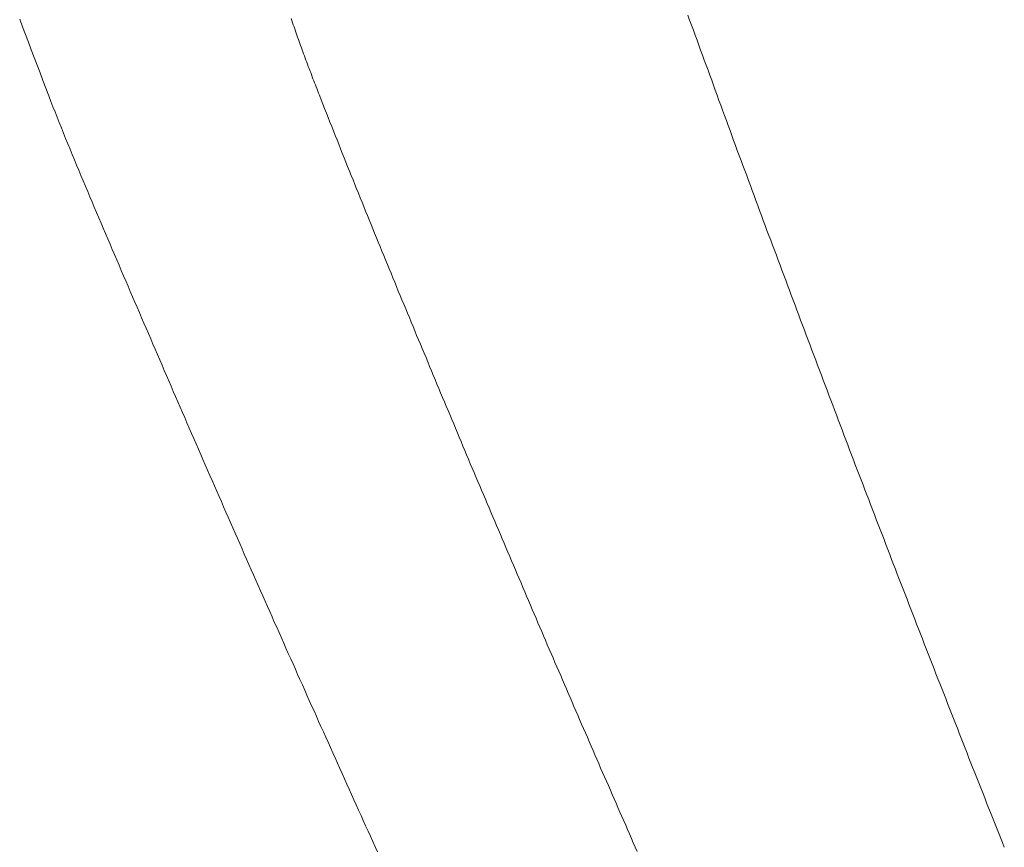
# Model space of a CAD drawing. Header units: millimetres. Extents: x -2274 to 12297, y -16157 to 26321.
# Tile 229 of 256: x -498.32 to -492.75, y -844.45 to -839.76. Entities that reach past the tile are written whole.
import ezdxf

# ---------------------------------------------------------------- set-up
doc = ezdxf.new("R2010")
doc.units = ezdxf.units.MM

msp = doc.modelspace()

# ---------------------------------------------------------------- linework, layer by layer
at = {"color": 253, "lineweight": 13}
for points in [[(-492.7485, -844.4527, 0), (-492.7595, -844.4247, 0), (-492.7705, -844.3966, 0), (-492.7815, -844.3685, 0), (-492.7925, -844.3405, 0), (-492.8045, -844.3124, 0), (-492.8155, -844.2843, 0), (-492.8265, -844.2563, 0), (-492.8375, -844.2282, 0), (-492.8485, -844.2001, 0), (-492.8595, -844.172, 0), (-492.8705, -844.1439, 0), (-492.8815, -844.1158, 0), (-492.8925, -844.0878, 0), (-492.9045, -844.0597, 0), (-492.9155, -844.0316, 0), (-492.9265, -844.0035, 0), (-492.9375, -843.9754, 0), (-492.9485, -843.9473, 0), (-492.9595, -843.9192, 0), (-492.9705, -843.8911, 0), (-492.9815, -843.863, 0), (-492.9925, -843.8349, 0), (-493.0035, -843.8068, 0), (-493.0145, -843.7787, 0), (-493.0255, -843.7505, 0), (-493.0365, -843.7224, 0), (-493.0475, -843.6943, 0), (-493.0585, -843.6662, 0), (-493.0695, -843.6381, 0), (-493.0805, -843.61, 0), (-493.0915, -843.5818, 0), (-493.1025, -843.5537, 0), (-493.1135, -843.5256, 0), (-493.1245, -843.4975, 0), (-493.1355, -843.4693, 0), (-493.1465, -843.4412, 0), (-493.1575, -843.4131, 0), (-493.1685, -843.3849, 0), (-493.1795, -843.3568, 0), (-493.1905, -843.3286, 0), (-493.2015, -843.3005, 0), (-493.2125, -843.2723, 0), (-493.2235, -843.2442, 0), (-493.2345, -843.216, 0), (-493.2455, -843.1879, 0), (-493.2555, -843.1597, 0), (-493.2665, -843.1316, 0), (-493.2775, -843.1034, 0), (-493.2885, -843.0753, 0), (-493.2995, -843.0471, 0), (-493.3105, -843.0189, 0), (-493.3215, -842.9908, 0), (-493.3325, -842.9626, 0), (-493.3435, -842.9344, 0), (-493.3545, -842.9063, 0), (-493.3645, -842.8781, 0), (-493.3755, -842.8499, 0), (-493.3865, -842.8218, 0), (-493.3975, -842.7936, 0), (-493.4085, -842.7654, 0), (-493.4195, -842.7372, 0), (-493.4295, -842.709, 0), (-493.4405, -842.6808, 0), (-493.4515, -842.6527, 0), (-493.4625, -842.6245, 0), (-493.4735, -842.5963, 0), (-493.4845, -842.5681, 0), (-493.4945, -842.5399, 0), (-493.5055, -842.5117, 0), (-493.5165, -842.4835, 0), (-493.5275, -842.4553, 0), (-493.5385, -842.4271, 0), (-493.5485, -842.3989, 0), (-493.5595, -842.3707, 0), (-493.5705, -842.3425, 0), (-493.5815, -842.3142, 0), (-493.5925, -842.286, 0), (-493.6025, -842.2578, 0), (-493.6135, -842.2296, 0), (-493.6245, -842.2014, 0), (-493.6355, -842.1732, 0), (-493.6455, -842.1449, 0), (-493.6565, -842.1167, 0), (-493.6675, -842.0885, 0), (-493.6775, -842.0603, 0), (-493.6885, -842.032, 0), (-493.6995, -842.0038, 0), (-493.7105, -841.9756, 0), (-493.7205, -841.9473, 0), (-493.7315, -841.9191, 0), (-493.7425, -841.8909, 0), (-493.7525, -841.8626, 0), (-493.7635, -841.8344, 0), (-493.7745, -841.8061, 0), (-493.7845, -841.7779, 0), (-493.7955, -841.7496, 0), (-493.8065, -841.7214, 0), (-493.8165, -841.6931, 0), (-493.8275, -841.6649, 0), (-493.8385, -841.6366, 0), (-493.8485, -841.6084, 0), (-493.8595, -841.5801, 0), (-493.8705, -841.5518, 0), (-493.8805, -841.5236, 0), (-493.8915, -841.4953, 0), (-493.9025, -841.467, 0), (-493.9125, -841.4388, 0), (-493.9235, -841.4105, 0), (-493.9335, -841.3822, 0), (-493.9445, -841.354, 0), (-493.9555, -841.3257, 0), (-493.9655, -841.2974, 0), (-493.9765, -841.2691, 0), (-493.9865, -841.2408, 0), (-493.9975, -841.2126, 0), (-494.0075, -841.1843, 0), (-494.0185, -841.156, 0), (-494.0295, -841.1277, 0), (-494.0395, -841.0994, 0), (-494.0505, -841.0711, 0), (-494.0605, -841.0428, 0), (-494.0715, -841.0145, 0), (-494.0815, -840.9862, 0), (-494.0925, -840.9579, 0), (-494.1025, -840.9296, 0), (-494.1135, -840.9013, 0), (-494.1235, -840.873, 0), (-494.1345, -840.8447, 0), (-494.1445, -840.8164, 0), (-494.1555, -840.7881, 0), (-494.1655, -840.7598, 0), (-494.1765, -840.7314, 0), (-494.1865, -840.7031, 0), (-494.1975, -840.6748, 0), (-494.2075, -840.6465, 0), (-494.2185, -840.6182, 0), (-494.2285, -840.5898, 0), (-494.2395, -840.5615, 0), (-494.2495, -840.5332, 0), (-494.2605, -840.5049, 0), (-494.2705, -840.4765, 0), (-494.2815, -840.4482, 0), (-494.2915, -840.4199, 0), (-494.3015, -840.3915, 0), (-494.3125, -840.3632, 0), (-494.3225, -840.3348, 0), (-494.3335, -840.3065, 0), (-494.3435, -840.2781, 0), (-494.3545, -840.2498, 0), (-494.3645, -840.2215, 0), (-494.3745, -840.1931, 0), (-494.3855, -840.1648, 0), (-494.3955, -840.1364, 0), (-494.4055, -840.108, 0), (-494.4165, -840.0797, 0), (-494.4265, -840.0513, 0), (-494.4375, -840.023, 0), (-494.4475, -839.9946, 0), (-494.4575, -839.9662, 0), (-494.4685, -839.9379, 0), (-494.4785, -839.9095, 0), (-494.4885, -839.8811, 0), (-494.4995, -839.8528, 0), (-494.5095, -839.8244, 0), (-494.5195, -839.796, 0), (-494.5305, -839.7676, 0), (-494.5405, -839.7392, 0)], [(-498.1595, -840.1969, 0), (-498.1765, -840.1535, 0), (-498.1935, -840.11, 0), (-498.2095, -840.0664, 0), (-498.2265, -840.0229, 0), (-498.2425, -839.9793, 0), (-498.2595, -839.9357, 0), (-498.2755, -839.892, 0), (-498.2915, -839.8483, 0), (-498.3085, -839.8046, 0), (-498.3245, -839.7609, 0)], [(-496.6275, -840.1925, 0), (-496.6315, -840.1809, 0), (-496.6365, -840.1692, 0), (-496.6405, -840.1576, 0), (-496.6455, -840.1459, 0), (-496.6495, -840.1343, 0), (-496.6545, -840.1226, 0), (-496.6585, -840.1109, 0), (-496.6635, -840.0992, 0), (-496.6675, -840.0875, 0), (-496.6725, -840.0758, 0), (-496.6765, -840.0641, 0), (-496.6815, -840.0524, 0), (-496.6855, -840.0407, 0), (-496.6905, -840.029, 0), (-496.6945, -840.0173, 0), (-496.6985, -840.0056, 0), (-496.7035, -839.9938, 0), (-496.7075, -839.9821, 0), (-496.7115, -839.9703, 0), (-496.7165, -839.9586, 0), (-496.7205, -839.9468, 0), (-496.7245, -839.9351, 0), (-496.7295, -839.9233, 0), (-496.7335, -839.9115, 0), (-496.7375, -839.8997, 0), (-496.7415, -839.8879, 0), (-496.7455, -839.8761, 0), (-496.7505, -839.8643, 0), (-496.7545, -839.8525, 0), (-496.7585, -839.8407, 0), (-496.7625, -839.8289, 0), (-496.7665, -839.8171, 0), (-496.7705, -839.8053, 0), (-496.7755, -839.7934, 0), (-496.7795, -839.7816, 0), (-496.7835, -839.7698, 0), (-496.7875, -839.7579, 0)], [(-496.2985, -844.4788, 0), (-496.3115, -844.4492, 0), (-496.3245, -844.4197, 0), (-496.3385, -844.3902, 0), (-496.3515, -844.3606, 0), (-496.3655, -844.3311, 0), (-496.3785, -844.3015, 0), (-496.3915, -844.272, 0), (-496.4055, -844.2424, 0), (-496.4185, -844.2129, 0), (-496.4315, -844.1833, 0), (-496.4455, -844.1538, 0), (-496.4585, -844.1242, 0), (-496.4715, -844.0947, 0), (-496.4855, -844.0651, 0), (-496.4985, -844.0355, 0), (-496.5115, -844.006, 0), (-496.5255, -843.9764, 0), (-496.5385, -843.9468, 0), (-496.5515, -843.9172, 0), (-496.5645, -843.8877, 0), (-496.5785, -843.8581, 0), (-496.5915, -843.8285, 0), (-496.6045, -843.7989, 0), (-496.6185, -843.7693, 0), (-496.6315, -843.7397, 0), (-496.6445, -843.7101, 0), (-496.6575, -843.6805, 0), (-496.6715, -843.6509, 0), (-496.6845, -843.6213, 0), (-496.6975, -843.5917, 0), (-496.7105, -843.5621, 0), (-496.7235, -843.5325, 0), (-496.7375, -843.5029, 0), (-496.7505, -843.4733, 0), (-496.7635, -843.4436, 0), (-496.7765, -843.414, 0), (-496.7895, -843.3844, 0), (-496.8035, -843.3548, 0), (-496.8165, -843.3251, 0), (-496.8295, -843.2955, 0), (-496.8425, -843.2659, 0), (-496.8555, -843.2362, 0), (-496.8685, -843.2066, 0), (-496.8825, -843.1769, 0), (-496.8955, -843.1473, 0), (-496.9085, -843.1176, 0), (-496.9215, -843.088, 0), (-496.9345, -843.0583, 0), (-496.9475, -843.0287, 0), (-496.9605, -842.999, 0), (-496.9735, -842.9694, 0), (-496.9865, -842.9397, 0), (-497.0005, -842.91, 0), (-497.0135, -842.8804, 0), (-497.0265, -842.8507, 0), (-497.0395, -842.821, 0), (-497.0525, -842.7913, 0), (-497.0655, -842.7617, 0), (-497.0785, -842.732, 0), (-497.0915, -842.7023, 0), (-497.1045, -842.6726, 0), (-497.1175, -842.6429, 0), (-497.1305, -842.6132, 0), (-497.1435, -842.5835, 0), (-497.1565, -842.5538, 0), (-497.1695, -842.5241, 0), (-497.1825, -842.4944, 0), (-497.1955, -842.4647, 0), (-497.2085, -842.435, 0), (-497.2215, -842.4053, 0), (-497.2345, -842.3756, 0), (-497.2475, -842.3459, 0), (-497.2605, -842.3161, 0), (-497.2735, -842.2864, 0), (-497.2865, -842.2567, 0), (-497.2995, -842.227, 0), (-497.3125, -842.1973, 0), (-497.3255, -842.1675, 0), (-497.3385, -842.1378, 0), (-497.3515, -842.1081, 0), (-497.3645, -842.0783, 0), (-497.3775, -842.0486, 0), (-497.3895, -842.0188, 0), (-497.4025, -841.9891, 0), (-497.4155, -841.9593, 0), (-497.4285, -841.9296, 0), (-497.4415, -841.8998, 0), (-497.4545, -841.8701, 0), (-497.4675, -841.8403, 0), (-497.4805, -841.8106, 0), (-497.4925, -841.7808, 0), (-497.5055, -841.751, 0), (-497.5185, -841.7213, 0), (-497.5315, -841.6915, 0), (-497.5445, -841.6617, 0), (-497.5575, -841.6319, 0), (-497.5705, -841.6022, 0), (-497.5825, -841.5724, 0), (-497.5955, -841.5426, 0), (-497.6085, -841.5128, 0), (-497.6215, -841.483, 0), (-497.6345, -841.4532, 0), (-497.6465, -841.4234, 0), (-497.6595, -841.3937, 0), (-497.6725, -841.3639, 0), (-497.6855, -841.3341, 0), (-497.6985, -841.3043, 0), (-497.7105, -841.2745, 0), (-497.7235, -841.2447, 0), (-497.7365, -841.2149, 0), (-497.7495, -841.185, 0), (-497.7615, -841.1552, 0), (-497.7745, -841.1254, 0), (-497.7875, -841.0956, 0), (-497.8005, -841.0658, 0), (-497.8125, -841.036, 0), (-497.8255, -841.0062, 0), (-497.8385, -840.9763, 0), (-497.8515, -840.9465, 0), (-497.8635, -840.9167, 0), (-497.8765, -840.8869, 0), (-497.8895, -840.857, 0), (-497.9025, -840.8272, 0), (-497.9145, -840.7973, 0), (-497.9275, -840.7674, 0), (-497.9395, -840.7376, 0), (-497.9525, -840.7077, 0), (-497.9655, -840.6778, 0), (-497.9775, -840.6479, 0), (-497.9905, -840.6179, 0), (-498.0025, -840.588, 0), (-498.0145, -840.558, 0), (-498.0275, -840.5281, 0), (-498.0395, -840.4981, 0), (-498.0515, -840.468, 0), (-498.0645, -840.438, 0), (-498.0765, -840.408, 0), (-498.0885, -840.3779, 0), (-498.1005, -840.3478, 0), (-498.1125, -840.3177, 0), (-498.1245, -840.2875, 0), (-498.1365, -840.2574, 0), (-498.1485, -840.2272, 0), (-498.1595, -840.1969, 0)], [(-494.8275, -844.4769, 0), (-494.8385, -844.452, 0), (-494.8495, -844.4271, 0), (-494.8605, -844.4022, 0), (-494.8705, -844.3773, 0), (-494.8815, -844.3524, 0), (-494.8925, -844.3275, 0), (-494.9035, -844.3026, 0), (-494.9145, -844.2777, 0), (-494.9255, -844.2528, 0), (-494.9365, -844.2279, 0), (-494.9475, -844.203, 0), (-494.9585, -844.1781, 0), (-494.9685, -844.1532, 0), (-494.9795, -844.1283, 0), (-494.9905, -844.1034, 0), (-495.0015, -844.0785, 0), (-495.0125, -844.0536, 0), (-495.0235, -844.0286, 0), (-495.0345, -844.0037, 0), (-495.0445, -843.9788, 0), (-495.0555, -843.9539, 0), (-495.0665, -843.929, 0), (-495.0775, -843.904, 0), (-495.0885, -843.8791, 0), (-495.0995, -843.8542, 0), (-495.1095, -843.8292, 0), (-495.1205, -843.8043, 0), (-495.1315, -843.7794, 0), (-495.1425, -843.7544, 0), (-495.1535, -843.7295, 0), (-495.1635, -843.7045, 0), (-495.1745, -843.6796, 0), (-495.1855, -843.6547, 0), (-495.1965, -843.6297, 0), (-495.2075, -843.6048, 0), (-495.2175, -843.5798, 0), (-495.2285, -843.5549, 0), (-495.2395, -843.5299, 0), (-495.2505, -843.5049, 0), (-495.2605, -843.48, 0), (-495.2715, -843.455, 0), (-495.2825, -843.4301, 0), (-495.2935, -843.4051, 0), (-495.3035, -843.3801, 0), (-495.3145, -843.3552, 0), (-495.3255, -843.3302, 0), (-495.3365, -843.3052, 0), (-495.3465, -843.2802, 0), (-495.3575, -843.2553, 0), (-495.3685, -843.2303, 0), (-495.3785, -843.2053, 0), (-495.3895, -843.1803, 0), (-495.4005, -843.1554, 0), (-495.4105, -843.1304, 0), (-495.4215, -843.1054, 0), (-495.4325, -843.0804, 0), (-495.4435, -843.0554, 0), (-495.4535, -843.0304, 0), (-495.4645, -843.0054, 0), (-495.4755, -842.9804, 0), (-495.4855, -842.9554, 0), (-495.4965, -842.9304, 0), (-495.5075, -842.9054, 0), (-495.5175, -842.8804, 0), (-495.5285, -842.8554, 0), (-495.5385, -842.8304, 0), (-495.5495, -842.8054, 0), (-495.5605, -842.7804, 0), (-495.5705, -842.7554, 0), (-495.5815, -842.7304, 0), (-495.5925, -842.7054, 0), (-495.6025, -842.6803, 0), (-495.6135, -842.6553, 0), (-495.6235, -842.6303, 0), (-495.6345, -842.6053, 0), (-495.6455, -842.5803, 0), (-495.6555, -842.5552, 0), (-495.6665, -842.5302, 0), (-495.6765, -842.5052, 0), (-495.6875, -842.4801, 0), (-495.6985, -842.4551, 0), (-495.7085, -842.4301, 0), (-495.7195, -842.405, 0), (-495.7295, -842.38, 0), (-495.7405, -842.355, 0), (-495.7505, -842.3299, 0), (-495.7615, -842.3049, 0), (-495.7725, -842.2798, 0), (-495.7825, -842.2548, 0), (-495.7935, -842.2297, 0), (-495.8035, -842.2047, 0), (-495.8145, -842.1796, 0), (-495.8245, -842.1546, 0), (-495.8355, -842.1295, 0), (-495.8455, -842.1045, 0), (-495.8565, -842.0794, 0), (-495.8665, -842.0543, 0), (-495.8775, -842.0293, 0), (-495.8875, -842.0042, 0), (-495.8985, -841.9791, 0), (-495.9085, -841.9541, 0), (-495.9195, -841.929, 0), (-495.9295, -841.9039, 0), (-495.9405, -841.8789, 0), (-495.9505, -841.8538, 0), (-495.9615, -841.8287, 0), (-495.9715, -841.8036, 0), (-495.9825, -841.7785, 0), (-495.9925, -841.7535, 0), (-496.0035, -841.7284, 0), (-496.0135, -841.7033, 0), (-496.0235, -841.6782, 0), (-496.0345, -841.6531, 0), (-496.0445, -841.628, 0), (-496.0555, -841.6029, 0), (-496.0655, -841.5778, 0), (-496.0765, -841.5527, 0), (-496.0865, -841.5276, 0), (-496.0965, -841.5025, 0), (-496.1075, -841.4774, 0), (-496.1175, -841.4523, 0), (-496.1285, -841.4272, 0), (-496.1385, -841.4021, 0), (-496.1485, -841.377, 0), (-496.1595, -841.3518, 0), (-496.1695, -841.3267, 0), (-496.1805, -841.3016, 0), (-496.1905, -841.2765, 0), (-496.2005, -841.2513, 0), (-496.2115, -841.2262, 0), (-496.2215, -841.2011, 0), (-496.2315, -841.1759, 0), (-496.2425, -841.1508, 0), (-496.2525, -841.1257, 0), (-496.2625, -841.1005, 0), (-496.2735, -841.0754, 0), (-496.2835, -841.0502, 0), (-496.2935, -841.025, 0), (-496.3035, -840.9999, 0), (-496.3145, -840.9747, 0), (-496.3245, -840.9496, 0), (-496.3345, -840.9244, 0), (-496.3445, -840.8992, 0), (-496.3555, -840.874, 0), (-496.3655, -840.8489, 0), (-496.3755, -840.8237, 0), (-496.3855, -840.7985, 0), (-496.3955, -840.7733, 0), (-496.4065, -840.7481, 0), (-496.4165, -840.7229, 0), (-496.4265, -840.6977, 0), (-496.4365, -840.6725, 0), (-496.4465, -840.6473, 0), (-496.4565, -840.6221, 0), (-496.4675, -840.5968, 0), (-496.4775, -840.5716, 0), (-496.4875, -840.5464, 0), (-496.4975, -840.5211, 0), (-496.5075, -840.4959, 0), (-496.5175, -840.4706, 0), (-496.5275, -840.4454, 0), (-496.5375, -840.4201, 0), (-496.5475, -840.3949, 0), (-496.5575, -840.3696, 0), (-496.5675, -840.3443, 0), (-496.5775, -840.319, 0), (-496.5875, -840.2937, 0), (-496.5975, -840.2685, 0), (-496.6075, -840.2432, 0), (-496.6175, -840.2178, 0), (-496.6275, -840.1925, 0)]]:
    msp.add_polyline3d(points, dxfattribs=at)

doc.saveas('drawing.dxf')
